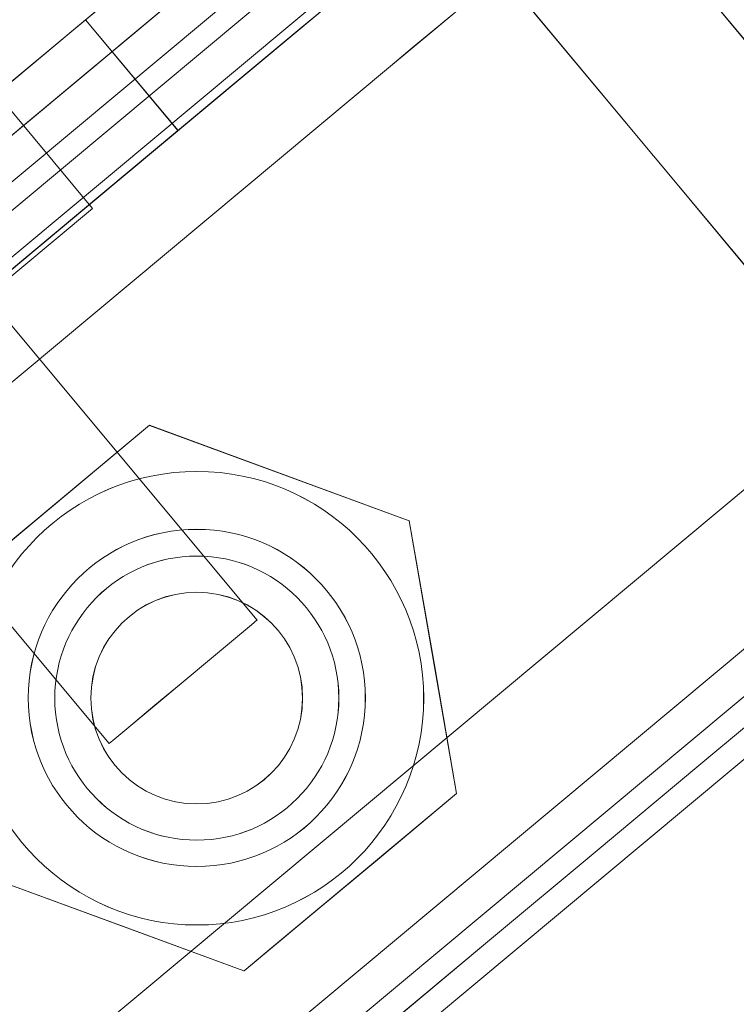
# Model space of a CAD drawing. Header units: millimetres. Extents: x -125266 to 274256, y -711690 to -301689.
# Tile 101 of 256: x -53577 to -53563, y -360702 to -360682. Entities that reach past the tile are written whole.
import ezdxf

# ---------------------------------------------------------------- set-up
doc = ezdxf.new("R2010")
doc.units = ezdxf.units.MM
for name, color, linetype, lineweight in [('AD Wall', 8, 'Continuous', 15), ('ARCH', 7, 'Continuous', 0), ('Equipment', 8, 'Continuous', 0), ('Legend', 5, 'Continuous', 0), ('MEPTEK-TEXT1', 7, 'Continuous', 30)]:
    doc.layers.add(name, color=color, linetype=linetype, lineweight=lineweight)
doc.layers.add('Light Equipment', color=8, linetype='Continuous')
doc.styles.get("Standard").update_dxf_attribs({"font": 'ARIALN.TTF'})
pattern_1 = [(22.867872, (419150.544, -703283.92), (-30.845707, 73.1364), [])]

# ---------------------------------------------------------------- blocks, each defined once
blk = doc.blocks.new('A$Cf0359734')
at = {"layer": 'Equipment', "extrusion": (0, 0, -1), "elevation": -15}
for points in [[(-610.078, 1224.798, -3.802846), (-1131.035, 947.449, 3.802846)], [(-563.585, 1106.137, -3.146449), (-1057.949, 842.946, 3.146449)]]:
    blk.add_lwpolyline(points, format="xyb", close=True, dxfattribs=at)
for points in [[(-591.722, 1158.987, -3.538831), (-1086.084, 895.797), (-1091.774, 906.486), (-1091.58, 906.121), (-1086.084, 895.797), (-1084.559, 898.382), (-1083.015, 900.957), (-1081.46, 903.525), (-1079.888, 906.087), (-1078.303, 908.636), (-1076.702, 911.181)], [(-1077.22, 914.233), (-1087.359, 908.836), (-1091.168, 906.808, 3.626728), (-598.019, 1169.352)], [(-597.218, 1169.311, -3.616317), (-1091.58, 906.121), (-1091.532, 906.208), (-1091.475, 906.293), (-1091.426, 906.38), (-1091.369, 906.465), (-1091.32, 906.552), (-1091.272, 906.639), (-1091.215, 906.724), (-1091.168, 906.808), (-598.022, 1169.351)], [(-597.218, 1169.31, -3.616317), (-1091.582, 906.12, 3.616317), (-597.219, 1169.312)], [(-591.722, 1158.988, -3.538831), (-1086.084, 895.795), (-1084.554, 898.384), (-1083.015, 900.956), (-1081.455, 903.526), (-1079.889, 906.086), (-1078.304, 908.635), (-1076.703, 911.179)], [(-599.158, 1041.719, -0.011713), (-984.646, 836.489), (-990.409, 833.326), (-995.883, 829.759), (-1000.962, 825.886), (-1005.713, 821.665), (-1011.224, 815.871), (-1016.164, 809.592), (-1020.378, 803.047), (-1023.979, 796.101), (-1025.529, 792.694), (-1080.437, 895.526, 3.572618), (-594.649, 1154.151, -3.572618), (-1080.436, 895.526, 3.572618), (-594.65, 1154.151, -3.572618), (-1080.31, 895.593), (-1031.842, 804.552), (-1031.857, 804.516), (-1031.842, 804.552)], [(-546.271, 1063.035, -2.890001), (-1031.776, 804.429), (-1025.527, 792.692)]]:
    blk.add_lwpolyline(points, format="xyb", dxfattribs=at)
for points in [[(-256.117, 451.869), (-299.289, 532.962), (-300.348, 532.398)], [(-256.117, 451.87), (-299.29, 532.962)], [(-299.29, 532.961), (-300.349, 532.398), (-257.176, 451.305)], [(-300.349, 532.398), (-257.177, 451.306), (-257.543, 451.661), (-258.157, 451.884), (-258.968, 452.003), (-259.847, 452.072)], [(-258.62, 452.438), (-257.561, 453.002), (-298.665, 530.208)], [(-298.665, 530.209), (-257.562, 453.003)], [(-299.724, 529.644), (-258.621, 452.438), (-257.562, 453.001)], [(-299.725, 529.645), (-258.621, 452.439)], [(-283.003, 497.811), (-297.454, 524.955), (-294.807, 526.364)], [(-269.897, 479.578), (-269.852, 479.494), (-269.717, 479.239), (-269.5, 478.832), (-269.209, 478.287), (-268.851, 477.614), (-268.446, 476.852), (-268.006, 476.026), (-267.546, 475.163), (-267.634, 475.327), (-267.896, 475.819), (-268.324, 476.624), (-268.916, 477.736), (-269.655, 479.123), (-270.531, 480.77), (-271.526, 482.638), (-272.623, 484.698), (-273.798, 486.906), (-275.033, 489.225), (-276.304, 491.612), (-277.589, 494.026), (-278.857, 496.409), (-280.095, 498.733), (-281.27, 500.941)], [(-286.346, 510.475), (-286.259, 510.311), (-285.996, 509.818), (-285.568, 509.013), (-284.979, 507.907), (-284.238, 506.515), (-283.361, 504.868), (-282.366, 502.999), (-281.27, 500.94), (-280.094, 498.732), (-278.86, 496.413), (-277.589, 494.025), (-276.306, 491.616), (-275.035, 489.229), (-273.798, 486.905), (-272.622, 484.697), (-271.526, 482.637), (-270.531, 480.768), (-269.654, 479.122), (-268.916, 477.735), (-268.324, 476.623), (-267.895, 475.818), (-267.633, 475.326), (-267.546, 475.162)], [(-281.09, 500.602), (-280.146, 498.829), (-279.125, 496.912), (-278.049, 494.89), (-276.947, 492.82), (-275.842, 490.744), (-274.768, 488.727), (-273.745, 486.805), (-272.803, 485.037), (-271.961, 483.454), (-271.242, 482.104), (-270.664, 481.019), (-270.241, 480.225), (-269.982, 479.737), (-269.897, 479.579)], [(-285.015, 501.59), (-283.918, 499.531), (-282.743, 497.323), (-281.506, 494.999), (-280.237, 492.617), (-278.952, 490.202), (-277.681, 487.815), (-276.446, 485.496), (-275.271, 483.288), (-274.175, 481.229), (-273.18, 479.36), (-272.303, 477.713), (-271.565, 476.326), (-270.973, 475.214), (-270.544, 474.409), (-270.282, 473.917), (-270.195, 473.753), (-267.548, 475.162), (-270.195, 473.753), (-260.795, 456.097)], [(-285.014, 501.589), (-283.918, 499.53), (-282.743, 497.322), (-281.508, 495.003), (-280.237, 492.615), (-278.954, 490.207), (-277.683, 487.819), (-276.446, 485.495), (-275.27, 483.287), (-274.174, 481.227), (-273.179, 479.359), (-272.302, 477.712), (-271.564, 476.325), (-270.972, 475.213), (-270.544, 474.408), (-270.282, 473.916), (-270.194, 473.752)], [(-272.546, 478.169), (-272.63, 478.328), (-272.889, 478.815), (-273.312, 479.609), (-273.89, 480.694), (-274.609, 482.044), (-275.452, 483.627), (-276.393, 485.395), (-277.416, 487.317), (-278.49, 489.334), (-279.595, 491.41), (-280.697, 493.48), (-281.774, 495.502), (-282.794, 497.419), (-283.738, 499.192), (-284.578, 500.77), (-285.297, 502.12), (-285.875, 503.205), (-286.3, 504.005), (-286.557, 504.487), (-286.644, 504.651), (-283.997, 506.06), (-286.644, 504.651)], [(-287.372, 502.187), (-287.127, 501.726), (-286.865, 501.234), (-286.589, 500.715), (-287.138, 501.747), (-287.668, 502.743)], [(-287.668, 502.743), (-287.138, 501.747), (-286.589, 500.715), (-286.865, 501.234), (-287.127, 501.726), (-287.372, 502.187)], [(-293.975, 482.117), (-295.333, 484.669), (-296.678, 487.194), (-297.994, 489.667), (-299.257, 492.038)], [(-286.589, 500.712), (-286.589, 500.712)], [(-286.589, 500.712), (-286.589, 500.712)], [(-280.353, 499.219), (-273.538, 486.417)], [(-276.186, 485.007), (-283.002, 497.809), (-280.355, 499.218), (-283.002, 497.809)], [(-283.005, 497.81), (-283.005, 497.81)], [(-281.962, 495.647), (-281.962, 495.647)], [(-288.354, 489.011), (-277.983, 494.533)], [(-290.506, 492.117), (-290.506, 492.117)], [(-284.759, 491.915), (-284.759, 491.915)], [(-276.102, 491.002), (-286.473, 485.481)], [(-293.553, 487.234), (-293.553, 487.234)], [(-290.85, 482.156), (-290.85, 482.156)]]:
    blk.add_lwpolyline(points, dxfattribs=at)
for points in [[(-278.704, 461.521), (-303.894, 508.836)], [(-287.999, 503.364), (-289.408, 506.011), (-289.578, 505.921), (-290.081, 505.653), (-290.896, 505.219), (-291.992, 504.636), (-293.331, 503.923), (-294.856, 503.111), (-296.513, 502.229), (-298.234, 501.313), (-296.513, 502.229), (-294.856, 503.111), (-293.331, 503.923), (-291.992, 504.636), (-290.896, 505.219), (-290.081, 505.653), (-289.578, 505.921), (-289.408, 506.011)], [(-289.408, 506.011), (-713.146, 280.42), (-711.737, 277.773), (-713.146, 280.42)], [(-304.588, 504.729), (-282.498, 463.238)], [(-305.02, 503.93), (-283.402, 463.323)], [(-702.911, 282.47), (-704.632, 281.554), (-706.289, 280.672), (-707.814, 279.86), (-709.153, 279.147), (-710.249, 278.564), (-711.064, 278.13), (-711.567, 277.862), (-711.737, 277.772), (-713.146, 280.419), (-711.737, 277.772), (-287.998, 503.363), (-711.737, 277.772), (-711.567, 277.862), (-711.064, 278.13), (-710.249, 278.564), (-709.153, 279.147), (-707.814, 279.86), (-706.289, 280.672), (-704.632, 281.554)], [(-288.001, 503.362), (-288.17, 503.272), (-288.668, 503.007), (-289.488, 502.57), (-290.584, 501.987), (-291.924, 501.274), (-293.448, 500.462), (-295.106, 499.58), (-296.826, 498.663), (-295.106, 499.58), (-293.448, 500.462), (-291.924, 501.274), (-290.584, 501.987), (-289.488, 502.57), (-288.668, 503.007), (-288.17, 503.272)], [(-286.589, 500.715), (-275.779, 480.411)], [(-286.589, 500.715), (-275.779, 480.411)], [(-281.964, 495.642), (-279.137, 497.147)], [(-302.531, 497.125), (-287.66, 469.192)], [(-275.054, 482.667), (-281.962, 495.643)], [(-290.504, 492.113), (-287.84, 492.023), (-284.76, 491.916)], [(-293.551, 487.239), (-292.139, 489.499), (-290.507, 492.114)], [(-285.101, 481.965), (-282.057, 486.84), (-284.76, 491.917), (-283.782, 490.08), (-282.407, 487.497), (-282.057, 486.84), (-283.689, 484.225)], [(-288.079, 488.495), (-287.775, 487.923), (-287.414, 487.245), (-287.056, 486.573), (-286.749, 485.996), (-286.546, 485.615), (-286.475, 485.482), (-286.546, 485.615), (-286.749, 485.996), (-287.053, 486.568), (-287.414, 487.245), (-287.775, 487.923), (-288.079, 488.495), (-288.282, 488.876), (-288.355, 489.014), (-288.282, 488.876)], [(-290.849, 482.158), (-291.198, 482.815), (-292.574, 485.398), (-293.552, 487.236)], [(-290.847, 482.158), (-288.183, 482.068), (-285.102, 481.962)]]:
    blk.add_lwpolyline(points, close=True, dxfattribs=at)
at = {"layer": 'Equipment', "extrusion": (0, 0, -1)}
for centre, radius in [((-287.808, 487.037, -15), 4.711), ((-287.803, 487.041, -15), 3.502), ((-287.803, 487.041, -15), 3.502), ((-287.803, 487.041, -15), 3.502), ((-287.803, 487.041, -15), 3.502), ((-287.805, 487.038, -15), 2.951), ((-287.805, 487.038, -15), 2.951), ((-287.803, 487.037, -15), 2.199)]:
    blk.add_circle(centre, radius, dxfattribs=at)
for centre, radius, start, end in [((-625.132, 625.132, -15), 625.132, 145.142558, 90.917696), ((-624.647, 624.948, -15), 545.055, 148.86045, 87.1998), ((-624.649, 624.946, -15), 545.055, 148.86045, 87.1998), ((-624.649, 624.946, -15), 545.055, 148.86045, 87.1998), ((-624.649, 624.946, -15), 545.055, 148.86045, 87.1998), ((-624.648, 624.948, -15), 535.053, 147.01591, 89.04434), ((-624.648, 624.948, -15), 535.053, 147.01591, 89.04434)]:
    blk.add_arc(centre, radius, start, end, dxfattribs=at)
blk = doc.blocks.new('ARCH')
at = {"layer": 'AD Wall', "lineweight": 0}
h = blk.add_hatch(dxfattribs=at)
h.set_pattern_fill('ANSI31', color=256, scale=25, angle=-22.1321)
h.set_pattern_definition(pattern_1)
edge = h.paths.add_edge_path()
edge.add_arc((-53209.777, -360694.998), 761.132, 66.950176, 372.725314)
edge.add_line((-52467.341, -360527.338), (-52564.885, -360549.366))
edge.add_arc((-53209.777, -360694.998), 661.132, -293.049824, 12.725314, ccw=False)
edge.add_line((-52950.923, -360086.648), (-52911.77, -359994.631))
h = blk.add_hatch(dxfattribs=at)
h.set_pattern_fill('ANSI31', color=256, scale=25, angle=-22.1321)
h.set_pattern_definition(pattern_1)
edge = h.paths.add_edge_path()
edge.add_arc((-53209.777, -360694.998), 761.132, 66.950176, 372.725314)
edge.add_line((-52467.341, -360527.338), (-52564.885, -360549.366))
edge.add_arc((-53209.777, -360694.998), 661.132, -293.049824, 12.725314, ccw=False)
edge.add_line((-52950.923, -360086.648), (-52911.77, -359994.631))
at = {"layer": 'Legend'}
h = blk.add_hatch(dxfattribs=at)
h.set_pattern_fill('STARS', color=8, scale=10)
h.set_pattern_definition([(0, (0, 0), (0, 54.9926), [31.75, -31.75]), (60, (0, 0), (-47.624989, 27.4963), [31.75, -31.75]), (120, (15.875, 27.496), (-47.624989, -27.4963), [31.75, -31.75])])
edge = h.paths.add_edge_path()
edge.add_arc((-51817.979, -363404.309), 5191.63, 61.936933, 83.981486, ccw=False)
edge.add_arc((-50530.279, -361455.371), 2874.426, 46.910911, 66.315287, ccw=False)
edge.add_arc((-45770.4, -356341.816), 4111.638, 227.149807, 245.105568)
edge.add_arc((-47880.956, -360748.276), 776.117, 2.362346, 60.704003, ccw=False)
edge.add_line((-47105.498, -360716.285), (-47005.58, -360716.252))
edge.add_arc((-47880.491, -360747.808), 875.48, 2.065638, 60.978744)
edge.add_arc((-45770.4, -356341.816), 4011.638, 227.152741, 245.157892, ccw=False)
edge.add_arc((-50530.279, -361455.371), 2974.426, 46.914986, 66.241375)
edge.add_arc((-51817.979, -363404.309), 5291.63, 61.978166, 84.003452)
edge.add_arc((-52071.811, -370582.53), 12467.019, 86.2902578, 98.8797997)
edge.add_line((-53996.246, -358264.937), (-53996.246, -358366.16))
edge.add_arc((-52071.811, -370582.53), 12367.019, 86.2995301, 98.9521896, ccw=False)
h = blk.add_hatch(dxfattribs=at)
h.set_pattern_fill('STARS', color=8, scale=10)
h.set_pattern_definition([(0, (0, 0), (0, 54.9926), [31.75, -31.75]), (60, (0, 0), (-47.624989, 27.4963), [31.75, -31.75]), (120, (15.875, 27.496), (-47.624989, -27.4963), [31.75, -31.75])])
h.paths.add_polyline_path([(-51273.638, -358241.295, -0.096485), (-49375.612, -358823.058, -0.08487), (-48566.659, -359356.199, 0.078507), (-47501.185, -360071.421, -0.271382), (-47105.488, -360746.313), (-47005.488, -360746.284, 0.272593), (-47455.766, -359982.253, -0.078724), (-48498.5, -359283.025, 0.084528), (-49331.929, -358733.025, 0.0964), (-51265.17, -358141.634, 0.054377), (-53966.246, -358260.287), (-53966.246, -358361.472, -0.054648)])
at = {"layer": 'AD Wall', "lineweight": 0, "extrusion": (0, 0, -1)}
for radius in [761.132, 761.132, 661.132, 661.132]:
    blk.add_arc((53209.777, -360694.998, -5.049), radius, 167.274686, 113.049824, dxfattribs=at)
at = {"layer": 'Light Equipment', "lineweight": 0, "extrusion": (0, 0, -1), "elevation": -5.049}
for points in [[(52997.285, -360133.855, -3.802846), (52619.203, -360587.036, 3.802846)], [(53085.056, -360226.257, -3.146449), (52726.274, -360656.304, 3.146449)]]:
    blk.add_lwpolyline(points, format="xyb", close=True, dxfattribs=at)
for points in [[(52681.566, -360597.53), (52674.208, -360606.349), (52671.443, -360609.663, 3.626728), (53029.343, -360180.672)], [(53030.101, -360180.409, -3.616317), (52671.32, -360610.454), (52671.332, -360610.355), (52671.353, -360610.255), (52671.365, -360610.156), (52671.386, -360610.056), (52671.399, -360609.957), (52671.411, -360609.858), (52671.432, -360609.758), (52671.443, -360609.663), (53029.342, -360180.674)], [(53030.101, -360180.41, -3.616317), (52671.318, -360610.456, 3.616317), (53030.101, -360180.408)], [(53039.081, -360187.901, -3.538831), (52680.301, -360617.948), (52680.744, -360614.974), (52681.2, -360612.012), (52681.677, -360609.043), (52682.163, -360606.082), (52682.671, -360603.124), (52683.196, -360600.164)], [(53039.082, -360187.901, -3.538831), (52680.301, -360617.947), (52671.003, -360610.189), (52671.321, -360610.454), (52680.301, -360617.947), (52680.74, -360614.977), (52681.2, -360612.01), (52681.673, -360609.046), (52682.163, -360606.081), (52682.671, -360603.122), (52683.196, -360600.162)], [(53076.373, -360299.33, -0.011713), (52796.609, -360634.668), (52792.462, -360639.77), (52788.735, -360645.136), (52785.489, -360650.637), (52782.678, -360656.337), (52779.757, -360663.781), (52777.546, -360671.458), (52776.108, -360679.109), (52775.39, -360686.899), (52775.238, -360690.639), (52685.634, -360616.071, 3.572618), (53038.192, -360193.484, -3.572618), (52685.634, -360616.07, 3.572618), (53038.191, -360193.484, -3.572618), (52685.726, -360615.961), (52764.922, -360682.033), (52764.921, -360682.072), (52764.922, -360682.033)], [(53117.333, -360259.66, -2.890001), (52765.029, -360682.122), (52775.24, -360690.64)]]:
    blk.add_lwpolyline(points, format="xyb", dxfattribs=at)
for points in [[(53616.361, -360716.48), (53545.819, -360657.627), (53545.05, -360658.549)], [(53616.36, -360716.479), (53545.818, -360657.627)], [(53545.818, -360657.628), (53545.05, -360658.549), (53615.592, -360717.401)], [(53545.049, -360658.549), (53615.592, -360717.401), (53615.119, -360717.21), (53614.465, -360717.235), (53613.669, -360717.43), (53612.829, -360717.697)], [(53547.434, -360659.942), (53614.596, -360715.974)], [(53613.828, -360716.896), (53614.596, -360715.975), (53547.434, -360659.943)], [(53546.666, -360660.864), (53613.828, -360716.896), (53614.596, -360715.975)], [(53546.665, -360660.864), (53613.827, -360716.896)], [(53574.148, -360684.052), (53550.535, -360664.353), (53552.456, -360662.05)], [(53566.28, -360673.581), (53566.423, -360673.7), (53566.851, -360674.058), (53567.551, -360674.642), (53568.514, -360675.445), (53569.725, -360676.455), (53571.157, -360677.65), (53572.783, -360679.006), (53574.575, -360680.501), (53576.495, -360682.103), (53578.512, -360683.786), (53580.589, -360685.519), (53582.685, -360687.267), (53584.762, -360689), (53586.784, -360690.687), (53588.704, -360692.289), (53590.496, -360693.784), (53592.121, -360695.14), (53593.554, -360696.335), (53594.76, -360697.342), (53595.728, -360698.149), (53596.428, -360698.733), (53596.856, -360699.09), (53596.999, -360699.209)], [(53593.157, -360696.004), (53593.23, -360696.066), (53593.452, -360696.25), (53593.806, -360696.546), (53594.281, -360696.942), (53594.865, -360697.43), (53595.529, -360697.983), (53596.247, -360698.582), (53596.998, -360699.209), (53596.855, -360699.089), (53596.427, -360698.732), (53595.727, -360698.148), (53594.76, -360697.341), (53593.553, -360696.334), (53592.121, -360695.14), (53590.495, -360693.783), (53588.703, -360692.289), (53586.783, -360690.686), (53584.766, -360689.003), (53582.689, -360687.271), (53580.588, -360685.518), (53578.516, -360683.789), (53576.494, -360682.103), (53574.574, -360680.5)], [(53574.868, -360680.746), (53576.411, -360682.033), (53578.078, -360683.424), (53579.837, -360684.892), (53581.638, -360686.394), (53583.444, -360687.9), (53585.198, -360689.364), (53586.87, -360690.759), (53588.408, -360692.042), (53589.785, -360693.191), (53590.96, -360694.171), (53591.904, -360694.959), (53592.595, -360695.535), (53593.018, -360695.889), (53593.157, -360696.004)], [(53570.86, -360681.309), (53572.652, -360682.804), (53574.572, -360684.406), (53576.594, -360686.093), (53578.666, -360687.822), (53580.767, -360689.574), (53582.844, -360691.307), (53584.861, -360692.99), (53586.781, -360694.592), (53588.573, -360696.087), (53590.199, -360697.443), (53591.631, -360698.638), (53592.838, -360699.645), (53593.805, -360700.452), (53594.505, -360701.036), (53594.933, -360701.393), (53595.076, -360701.512), (53596.997, -360699.21), (53595.076, -360701.512), (53610.435, -360714.326)], [(53570.861, -360681.31), (53572.653, -360682.805), (53574.573, -360684.407), (53576.59, -360686.09), (53578.667, -360687.823), (53580.763, -360689.571), (53582.84, -360691.304), (53584.862, -360692.991), (53586.782, -360694.593), (53588.574, -360696.088), (53590.2, -360697.444), (53591.632, -360698.639), (53592.838, -360699.646), (53593.806, -360700.453), (53594.506, -360701.037), (53594.934, -360701.394), (53595.077, -360701.513)], [(53591.235, -360698.308), (53591.096, -360698.192), (53590.673, -360697.839), (53589.982, -360697.262), (53589.038, -360696.475), (53587.863, -360695.495), (53586.486, -360694.346), (53584.948, -360693.063), (53583.276, -360691.668), (53581.522, -360690.204), (53579.716, -360688.698), (53577.915, -360687.196), (53576.156, -360685.728), (53574.489, -360684.337), (53572.946, -360683.05), (53571.574, -360681.905), (53570.399, -360680.925), (53569.455, -360680.137), (53568.76, -360679.557), (53568.341, -360679.207), (53568.198, -360679.088), (53570.119, -360676.786), (53568.198, -360679.088)], [(53568.452, -360681.645), (53568.852, -360681.979), (53569.281, -360682.337), (53569.732, -360682.713), (53568.834, -360681.964), (53567.968, -360681.242)], [(53567.968, -360681.242), (53568.834, -360681.964), (53569.732, -360682.713), (53569.281, -360682.337), (53568.852, -360681.979), (53568.452, -360681.645)], [(53576.072, -360681.75), (53587.208, -360691.041)], [(53585.286, -360693.344), (53574.15, -360684.054), (53576.071, -360681.751), (53574.15, -360684.054)], [(53569.733, -360682.716), (53569.733, -360682.716)], [(53569.733, -360682.716), (53569.733, -360682.716)], [(53574.147, -360684.054), (53574.147, -360684.054)], [(53572.506, -360694.219), (53580.033, -360685.197)], [(53575.927, -360685.665), (53575.927, -360685.665)], [(53569.897, -360702.724), (53567.677, -360700.872), (53565.48, -360699.039), (53563.329, -360697.244), (53561.266, -360695.523)], [(53583.106, -360687.759), (53575.579, -360696.781)], [(53574.742, -360690.175), (53574.742, -360690.175)], [(53569.342, -360692.153), (53569.342, -360692.153)], [(53568.36, -360697.825), (53568.36, -360697.825)], [(53572.777, -360701.51), (53572.777, -360701.51)]]:
    blk.add_lwpolyline(points, dxfattribs=at)
for points in [[(53567.428, -360680.791), (53565.125, -360678.869), (53565.002, -360679.017), (53564.637, -360679.454), (53564.045, -360680.164), (53563.25, -360681.117), (53562.278, -360682.282), (53561.171, -360683.609), (53559.968, -360685.05), (53558.72, -360686.547), (53559.968, -360685.05), (53561.171, -360683.609), (53562.278, -360682.282), (53563.25, -360681.117), (53564.045, -360680.164), (53564.637, -360679.454), (53565.002, -360679.017), (53565.125, -360678.869)], [(53565.125, -360678.869), (53257.599, -361047.479), (53259.902, -361049.401), (53257.599, -361047.479)], [(53266.308, -361041.724), (53265.059, -361043.221), (53263.856, -361044.662), (53262.75, -361045.989), (53261.778, -361047.154), (53260.982, -361048.107), (53260.39, -361048.816), (53260.025, -361049.254), (53259.903, -361049.401), (53257.6, -361047.48), (53259.903, -361049.401), (53567.428, -360680.791), (53259.903, -361049.401), (53260.025, -361049.254), (53260.39, -361048.816), (53260.982, -361048.107), (53261.778, -361047.154), (53262.75, -361045.989), (53263.856, -361044.662), (53265.059, -361043.221)], [(53567.427, -360680.793), (53567.304, -360680.94), (53566.943, -360681.373), (53566.347, -360682.087), (53565.552, -360683.041), (53564.58, -360684.206), (53563.473, -360685.532), (53562.271, -360686.974), (53561.022, -360688.47), (53562.271, -360686.974), (53563.473, -360685.532), (53564.58, -360684.206), (53565.552, -360683.041), (53566.347, -360682.087), (53566.943, -360681.373), (53567.304, -360680.94)], [(53591.802, -360716.048), (53550.642, -360681.71)], [(53569.732, -360682.713), (53587.394, -360697.449)], [(53569.732, -360682.713), (53587.394, -360697.449)], [(53575.927, -360685.67), (53577.979, -360683.211)], [(53551.547, -360685.776), (53587.64, -360715.888)], [(53587.216, -360695.086), (53575.928, -360685.668)], [(53551.447, -360686.679), (53586.771, -360716.149)], [(53578.174, -360699.522), (53579.157, -360693.858), (53574.74, -360690.174), (53576.338, -360691.507), (53578.586, -360693.382), (53579.157, -360693.858), (53578.631, -360696.895)], [(53569.346, -360692.157), (53571.848, -360691.236), (53574.741, -360690.174)], [(53556.317, -360692.045), (53580.616, -360712.317)], [(53568.359, -360697.82), (53568.816, -360695.194), (53569.343, -360692.157)], [(53572.955, -360694.594), (53573.453, -360695.009), (53574.042, -360695.501), (53574.627, -360695.989), (53575.129, -360696.408), (53575.461, -360696.685), (53575.576, -360696.781), (53575.461, -360696.685), (53575.129, -360696.408), (53574.632, -360695.993), (53574.042, -360695.501), (53573.453, -360695.009), (53572.955, -360694.594), (53572.624, -360694.318), (53572.504, -360694.218), (53572.624, -360694.318)], [(53572.777, -360701.507), (53572.206, -360701.031), (53569.959, -360699.156), (53568.36, -360697.823)], [(53572.779, -360701.507), (53575.281, -360700.587), (53578.174, -360699.525)]]:
    blk.add_lwpolyline(points, close=True, dxfattribs=at)
at = {"layer": 'Light Equipment', "lineweight": 0, "extrusion": (0, 0, -1)}
for centre, radius in [((53573.756, -360695.843, -5.049), 4.711), ((53573.759, -360695.837, -5.049), 3.502), ((53573.759, -360695.837, -5.049), 3.502), ((53573.759, -360695.837, -5.049), 3.502), ((53573.759, -360695.837, -5.049), 3.502), ((53573.758, -360695.841, -5.049), 2.951), ((53573.758, -360695.841, -5.049), 2.951), ((53573.761, -360695.84, -5.049), 2.199)]:
    blk.add_circle(centre, radius, dxfattribs=at)
for centre, radius, start, end in [((53209.26, -360695.008, -5.049), 625.132, 167.274686, 113.049824), ((53209.779, -360694.995, -5.049), 545.055, 170.99258, 109.33193), ((53209.777, -360694.998, -5.049), 545.055, 170.99258, 109.33193), ((53209.777, -360694.998, -5.049), 545.055, 170.99258, 109.33193), ((53209.777, -360694.998, -5.049), 545.055, 170.99258, 109.33193), ((53209.778, -360694.996, -5.049), 535.053, 169.14804, 111.17647), ((53209.778, -360694.996, -5.049), 535.053, 169.14804, 111.17647)]:
    blk.add_arc(centre, radius, start, end, dxfattribs=at)
at = {"layer": 'Equipment', "rotation": 337.8678715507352}
blk.add_blockref('A$Cf0359734', (-54023.845, -361038.564, -9.95), dxfattribs=at)

msp = doc.modelspace()

# ---------------------------------------------------------------- block references
at = {"layer": 'ARCH'}
msp.add_blockref('ARCH', (0, 0), dxfattribs=at)

# ---------------------------------------------------------------- texts
at = {"layer": 'MEPTEK-TEXT1', "char_height": 350, "attachment_point": 1}
for s, insert, width in [('{\\fCalibri|b0|i0|c0|p34;\\H1.28571x;\\C1;GENERAL GUIDELINES-HVAC :\\P\\fArial Narrow|b0|i0|c0|p34;\\H0.88889x;\\C256;\\P\\fCalibri|b0|i0|c0|p34;\\C4;DUCTING :\\H0.875x;\\P\\pi-1050,l1050,t1050;\\C256;1.^IDUCTING SHALL BE IN ACCORDANCE WITH IS 655, GALVANIZED IRON SHEET TO BE USED FOR ALL DUCTING WORKS. THERMAL INSULATION ON DUCTS SHALL BE 19 MM THICK. CLOSED CELL CLASS “O” BS 476 PART 6-7 FM APPROVED NITRILE RUBBER ELASTOMERIC INSULATION THERMAL CONDUCTIVITY 0.033 WATTS PER METER-KELVIN (W/(M.K)) AT 0°C FOR AIR CONDITIONING DUCTING. \\P2.^ITHERMAL INSULATION ON KITCHEN EXHAUST DUCTING SHALL BE 80 MM THICK ALUMINUM FOIL FACED RESIN BONDED FIBRE GLASS WOOL OF DENSITY NOT LESS THAN 48 KG/M3.\\P3.^ITHERMAL INSULATION ON FRESH AIR, SUPPLY AIR AND RETURN AIR SHALL BE 19MM THICK CLOSED CELL ANTI-MICROBIAL CLASS “O” BS 476 AND PART 6 & 7 FM APPROVED NITRILE RUBBER ELASTOMERIC INSULATION THERMAL CONDUCTIVITY 0.033 WATTS PER METER-KELVIN (W/ (M\\fArial|b0|i0|c0|p34;.\\fCalibri|b0|i0|c0|p34;K)) AT 0°C.\\P4.^IAPPROPRIATE NUMBER OF TRAP DOORS SHALL BE PROVIDED IN KITCHEN EXHAUST DUCTING FOR OIL/GREASE CLEANING PURPOSE.\\P5.^IDUCTING INSTALLATION WITH RESPECT TO FRESH AIR INTAKE, KITCHEN EXHAUST OUT FROM LOCATION UP TO LOUVERS AT FAÇADE SHALL BE IN THE SCOPE OF CONCESSIONER INCLUDING AIR WASHER, EXHAUST FAN SECTION DRY SCRUBBER ETC.\\P6.^IEACH AND EVERY KITCHEN EXHAUST HOOD SHOULD BE EQUIPPED WITH UL LISTED, WET CHEMICAL BASED, MECHANICALLY OPERATED, AUTOMATIC FIRE SUPPRESSION SYSTEM. SEPARATE DRAWING TO BE SUBMITTED FOR HOOD SUPPRESSION SYSTEM.\\P7.^ISUPPORTING OF DUCTING TO BE DONE WITH USING ANGLE 50X 50 X 5MM AND TIE ROD OF SIZE MINIMUM 10 MM DIA/ AS PER DUCT SIZE.\\P8.^IPOST COMPLETION OF ONSITE WORK, CONCESSIONAIRE HAS TO SHARE TESTING AND COMMISSIONING REPORT WITH DIAL.\\P9.^IINTEGRATION WITH FIRE ALARM SYSTEM, SO THAT AHU GET SWITCHED OFF IN CASE OF ANY FIRE INCIDENT.\\P10.^IFOR EQUIPMENT PLACEMENT STRUCTURAL DETAILS TO BE APPROVED BY STRUCTURAL CONSULTANT AND SAME TO BE SHARE WITH DIAL.\\P11.^ITRAP DOOR WITH PROPER ACCESS TO BE PROVIDED FOR FILTER AND COPPER COIL CLEANING.\\P12.^IKITCHEN VENTILATION SHALL COMPLY TO NFPA 96 GUIDELINE.}', (-102876.109, -301696.901), 28043.42879), ('{\\fCalibri|b0|i0|c0|p34;\\H1.28571x;\\C1;CHILLED WATER PIPING:-\\H0.77778x;\\P\\pi-1050,l1050,t1050;\\C256;1.^ICHILLED WATER PIPING SHALL BE CONFIRMING TO IS:1239 PART I CLASS ‘C’ HEAVY AND FITTING SHALL BE CONFORMING TO ASTM A-105,3000LBS SOCKET WELD END (UP TO 50MM) & 1S:1239 PART-II HEAVY/ASTM A-234 WPB, GR.B BUTT WELD FITTING ( ABOVE 50NB PIPE SIZE)\\P2.^IPIPING CONNECTION SHOULD BE SOCKET WELDED UP TO 50NB SIZE AND SHALL BE BUTT WELD ABOVE 50NB PIPE SIZE. PIPE FLANGES SHOULD BE CONFIRMING TO ASTM A-105 # 150 SORF AND FLANGE DIMENSION SHOULD BE IN ACCORDANCE WITH ASME/ANSI B 16.5 (150 SORF), FITTING TO FITTING WELDING IS NOT ALLOWED. NOZZLE CONNECTIONS/THREDOLETS/WELDOLETS ARE NOT ALLOWED BY PUNCTURING THE PIPE. ONLY EQUAL/UNEQUAL TEE’S SHALL BE USED FOR BRANCH CONNECTION FROM HEADER. SOCKET WELD END TEE SHOULD BE USED FOR BRANCH CONNECTION (UP-TO -50NB PIPE SIZE) W.R.T TO PRESSURE GAUGE/TEMPERATURE GAUGE/AIR VENT/DRAIN POINT ETC.\\P3.^IPOST INSTALLATION CLEARANCE BY DIAL, CHW PIPING SHALL BE TESTED @15KGF/CM2 HYDROSTATICS PRESSURE FOR 24HRS HOLD TIME AND TESTING SHOULD BE WITNESSED TO DIAL TEAM.\\P4.^ITHERMAL INSULATION ON CHW AND CONDENSATE DRAIN PIPING LINE SHALL BE 25MM THICK. CLOSED CELL ANTI-MICROBIAL CLASS “O” BS 476 AND PART 6 & 7 FM APPROVED NITRILE RUBBER ELASTOMERIC INSULATION THERMAL CONDUCTIVITY 0.033 WATTS PER METER-KELVIN (W/ (M\\fArial|b0|i0|c0|p34;⋅\\fCalibri|b0|i0|c0|p34;K)) AT 0°C.\\P5.^ICONDENSATE DRAIN PIPING SHALL BE COMPLYING TO IS 4985 CLASS 3 UPVC PIPE. SOLVENT CEMENT COMPLYING WITH ASTM D2564 SHALL BE USED FOR JOINTS.\\P6.^IFOR CEILING SUSPENDED CHILLED WATER PIPE:  PIPE SHOULD BE HANGED WITH TIE ROD OF SIZE MINIMUM 10 MM DIA.}', (-102709.024, -319968.004), 24849.35391)]:
    msp.add_mtext(s, dxfattribs=dict(at, insert=insert, width=width))

doc.saveas('drawing.dxf')
